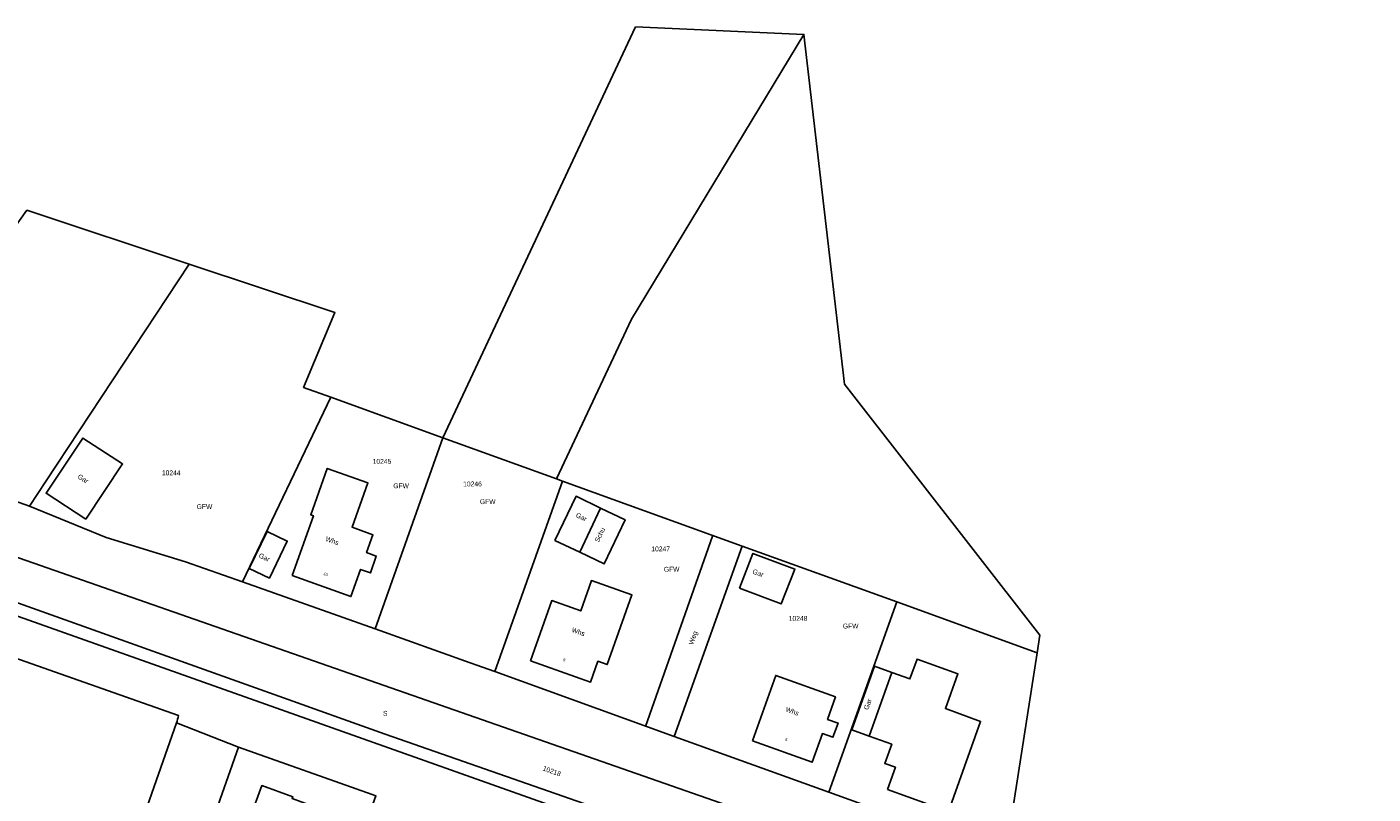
# Model space of a CAD drawing. Extents: x 3509830 to 3510598, y 5283390 to 5283721.
# Tile 12 of 13: x 3510024 to 3510204, y 5283587 to 5283690. Entities that reach past the tile are written whole.
import ezdxf
from ezdxf.enums import TextEntityAlignment as Align

# ---------------------------------------------------------------- set-up
doc = ezdxf.new("R2010")
doc.units = 0
for name, color, linetype in [('FAHRBAHNRANDLINIE', 7, 'CONTINUOUS'), ('FLURSTUECK', 7, 'CONTINUOUS'), ('FLURSTUECKSNUMMER', 7, 'CONTINUOUS'), ('GEBAEUDE-NUTZUNG-FK5', 7, 'CONTINUOUS'), ('NUTZUNGSARTLINIE', 7, 'CONTINUOUS'), ('NUTZUNGSARTTEXT', 7, 'CONTINUOUS'), ('WIRTSCHAFTSGEBAEUDE', 7, 'CONTINUOUS'), ('WOHNHAUS', 7, 'CONTINUOUS'), ('WOHNHAUSNUMMER', 7, 'CONTINUOUS')]:
    doc.layers.add(name, color=color, linetype=linetype)
doc.styles.add('Schrift4', font='roman')
doc.styles.add('Schrift5', font='roman')

msp = doc.modelspace()

# ---------------------------------------------------------------- linework, layer by layer
at = {"layer": 'FAHRBAHNRANDLINIE'}
for points in [[(3510203.986, 5283555.436), (3509988.27, 5283630.71)], [(3509986.28, 5283625.62), (3510071.905, 5283595.062)], [(3509985.66, 5283623.95), (3510173.576, 5283557.346)], [(3510071.905, 5283595.062), (3510166.781, 5283561.946)]]:
    msp.add_lwpolyline(points, dxfattribs=at)
at = {"layer": 'FLURSTUECK'}
for points in [[(3510094.81, 5283629.16), (3510079.626, 5283634.648), (3510105.384, 5283689.558), (3510127.9, 5283688.56), (3510104.84, 5283650.53), (3510094.81, 5283629.16)], [(3510095.609, 5283628.871), (3510094.81, 5283629.16), (3510104.84, 5283650.53), (3510127.9, 5283688.56), (3510133.32, 5283641.84), (3510159.44, 5283608.28), (3510159.07, 5283605.93), (3510140.3, 5283612.72), (3510119.62, 5283620.19), (3510095.609, 5283628.871)], [(3510001.6, 5283633.58), (3510024.02, 5283665.07), (3510045.69, 5283657.87), (3510026.58, 5283628.89), (3510024.35, 5283625.51), (3510001.6, 5283633.58)], [(3510024.35, 5283625.51), (3510026.58, 5283628.89), (3510045.69, 5283657.87), (3510065.2, 5283651.39), (3510061, 5283641.38), (3510064.631, 5283640.068), (3510052.827, 5283615.405), (3510045.22, 5283618.1), (3510034.62, 5283621.33), (3510024.35, 5283625.51)], [(3510070.565, 5283609.111), (3510052.827, 5283615.405), (3510064.631, 5283640.068), (3510079.626, 5283634.648), (3510070.565, 5283609.111)], [(3510070.565, 5283609.111), (3510079.626, 5283634.648), (3510094.81, 5283629.16), (3510095.609, 5283628.871), (3510086.572, 5283603.413), (3510083.28, 5283604.6), (3510070.565, 5283609.111)], [(3510086.572, 5283603.413), (3510095.609, 5283628.871), (3510119.62, 5283620.19), (3510110.55, 5283594.76), (3510086.572, 5283603.413)], [(3510110.55, 5283594.76), (3510119.62, 5283620.19), (3510140.3, 5283612.72), (3510131.24, 5283587.3), (3510110.55, 5283594.76)], [(3510131.24, 5283587.3), (3510140.3, 5283612.72), (3510159.07, 5283605.93), (3510154.84, 5283578.79), (3510131.24, 5283587.3)], [(3510052.28, 5283593.32), (3510070.19, 5283586.98), (3510070.66, 5283586.81), (3510062.587, 5283564.264), (3510053.794, 5283567.353), (3510044.508, 5283570.613), (3510044.333, 5283570.675), (3510052.28, 5283593.32)]]:
    msp.add_lwpolyline(points, close=True, dxfattribs=at)
msp.add_lwpolyline([(3510001.6, 5283633.58), (3510024.35, 5283625.51), (3510034.62, 5283621.33), (3510045.22, 5283618.1), (3510052.827, 5283615.405), (3510070.565, 5283609.111), (3510083.28, 5283604.6), (3510086.572, 5283603.413), (3510110.55, 5283594.76), (3510131.24, 5283587.3), (3510154.84, 5283578.79)], dxfattribs=at)
msp.add_lwpolyline([(3510008.526, 5283577.227), (3510017.536, 5283606.932), (3510044.281, 5283597.541, -0.031302), (3510044.009, 5283596.578), (3510034.071, 5283568.261), (3510008.526, 5283577.227)], format="xyb", close=True, dxfattribs=at)
for points in [[(3510070.19, 5283586.98), (3510052.28, 5283593.32), (3510044.009, 5283596.578, 0.031302), (3510044.281, 5283597.541), (3510017.536, 5283606.932)], [(3510021.655, 5283532.881), (3510028.336, 5283551.917), (3510028.495, 5283552.384), (3510033.739, 5283567.318), (3510034.071, 5283568.261), (3510044.009, 5283596.578), (3510052.28, 5283593.32), (3510044.333, 5283570.675), (3510044.508, 5283570.613), (3510036.986, 5283549.176), (3510035.098, 5283543.802), (3510029.512, 5283527.883, -0.204071), (3510030.426, 5283520.1, -0.037394), (3510029.9, 5283518.702, -0.064402), (3510028.53, 5283516.533, -0.104841), (3510025.278, 5283513.958, -0.069188), (3510022.666, 5283513.084, -0.144439)]]:
    msp.add_lwpolyline(points, format="xyb", dxfattribs=at)
at = {"layer": 'NUTZUNGSARTLINIE'}
msp.add_lwpolyline([(3510106.724, 5283596.083), (3510115.684, 5283621.53)], dxfattribs=at)
at = {"layer": 'WIRTSCHAFTSGEBAEUDE'}
for points in [[(3510031.9, 5283623.78), (3510026.58, 5283627.25), (3510031.5, 5283634.63), (3510036.81, 5283631.18), (3510031.9, 5283623.78)], [(3510094.595, 5283620.931), (3510097.422, 5283626.839), (3510100.71, 5283625.27), (3510097.92, 5283619.36), (3510094.595, 5283620.931)], [(3510097.92, 5283619.36), (3510100.71, 5283625.27), (3510103.98, 5283623.71), (3510101.2, 5283617.81), (3510097.92, 5283619.36)], [(3510053.743, 5283617.186), (3510056.124, 5283622.147), (3510058.814, 5283620.864), (3510056.439, 5283615.903), (3510053.743, 5283617.186)], [(3510119.26, 5283614.55), (3510121.08, 5283619.21), (3510126.68, 5283617.12), (3510124.85, 5283612.47), (3510119.26, 5283614.55)], [(3510134.29, 5283595.64), (3510137.32, 5283604.16), (3510139.64, 5283603.32), (3510136.61, 5283594.8), (3510134.29, 5283595.64)]]:
    msp.add_lwpolyline(points, close=True, dxfattribs=at)
at = {"layer": 'WOHNHAUS'}
for points in [[(3510059.46, 5283616.27), (3510062.32, 5283624.24), (3510061.96, 5283624.37), (3510064.17, 5283630.57), (3510069.6, 5283628.62), (3510067.48, 5283622.7), (3510070.28, 5283621.69), (3510069.43, 5283619.32), (3510070.72, 5283618.86), (3510069.94, 5283616.61), (3510068.63, 5283617.08), (3510067.32, 5283613.44), (3510059.46, 5283616.27)], [(3510091.33, 5283604.85), (3510094.18, 5283612.9), (3510098.06, 5283611.53), (3510099.49, 5283615.58), (3510104.89, 5283613.66), (3510101.59, 5283604.36), (3510100.36, 5283604.8), (3510099.37, 5283602.01), (3510091.33, 5283604.85)], [(3510139.08, 5283587.68), (3510140.13, 5283590.63), (3510138.71, 5283591.14), (3510139.63, 5283593.71), (3510136.61, 5283594.8), (3510139.64, 5283603.32), (3510142.06, 5283602.45), (3510143.03, 5283605.1), (3510148.47, 5283603.14), (3510146.8, 5283598.48), (3510151.52, 5283596.77), (3510147.21, 5283584.73), (3510139.08, 5283587.68)], [(3510121.01, 5283594.15), (3510124.13, 5283602.9), (3510132.11, 5283600.04), (3510131.05, 5283597.04), (3510132.46, 5283596.54), (3510131.78, 5283594.64), (3510130.37, 5283595.14), (3510129.01, 5283591.31), (3510121.01, 5283594.15)], [(3510052.31, 5283579.63), (3510055.44, 5283588.19), (3510059.55, 5283586.69), (3510059.47, 5283586.47), (3510065.91, 5283584.11), (3510062.86, 5283575.79), (3510052.31, 5283579.63)]]:
    msp.add_lwpolyline(points, close=True, dxfattribs=at)
for points in [[(3510103.98, 5283623.71), (3510100.71, 5283625.27)], [(3510101.2, 5283617.81), (3510103.98, 5283623.71)]]:
    msp.add_lwpolyline(points, dxfattribs=at)

# ---------------------------------------------------------------- texts
at = {"layer": 'FLURSTUECKSNUMMER', "color": 1, "style": 'Schrift4'}
for s, p in [('10244', (3510042.056, 5283629.652)), ('10245', (3510070.236, 5283631.182)), ('GFW', (3510072.992, 5283627.924)), ('10246', (3510082.337, 5283628.167)), ('10247', (3510107.489, 5283619.488)), ('10248', (3510125.866, 5283610.207))]:
    msp.add_text(s, height=0.65, dxfattribs=at).set_placement(p)
msp.add_text('10218', height=0.65, rotation=340.326, dxfattribs=at).set_placement((3510092.908, 5283590.234))
at = {"layer": 'GEBAEUDE-NUTZUNG-FK5', "color": 1, "style": 'Schrift4'}
for s, rotation, p in [('Gar', 326.889, (3510031.342, 5283628.914)), ('Whs', 340.2, (3510064.721, 5283620.594)), ('Schu', 64.773, (3510100.907, 5283621.563)), ('Gar', 339.588, (3510121.656, 5283616.284)), ('Whs', 340.542, (3510097.632, 5283608.432)), ('Gar', 70.425, (3510136.725, 5283598.943)), ('Whs', 340.281, (3510126.233, 5283597.807))]:
    msp.add_text(s, height=0.65, rotation=rotation, dxfattribs=at).set_placement(p, align=Align.CENTER)
for rotation, p in [(334.71, (3510097.331, 5283624.103)), (334.548, (3510054.941, 5283618.708))]:
    msp.add_text('Gar', height=0.65, rotation=rotation, dxfattribs=at).set_placement(p)
at = {"layer": 'NUTZUNGSARTTEXT', "color": 1, "style": 'Schrift4'}
for s, p in [('GFW', (3510046.707, 5283625.143)), ('GFW', (3510084.572, 5283625.799)), ('GFW', (3510109.158, 5283616.768)), ('GFW', (3510133.097, 5283609.179)), ('S', (3510071.618, 5283597.521))]:
    msp.add_text(s, height=0.65, dxfattribs=at).set_placement(p)
msp.add_text('Weg', height=0.65, rotation=70.605, dxfattribs=at).set_placement((3510113.376, 5283607.828), align=Align.CENTER)
at = {"layer": 'WOHNHAUSNUMMER', "color": 1, "style": 'Schrift5'}
for s, rotation, p in [('10', 340.119, (3510063.889, 5283616.255)), ('8', 340.569, (3510095.785, 5283604.814)), ('6', 340.614, (3510125.487, 5283594.136))]:
    msp.add_text(s, height=0.39, rotation=rotation, dxfattribs=at).set_placement(p, align=Align.CENTER)

doc.saveas('drawing.dxf')
